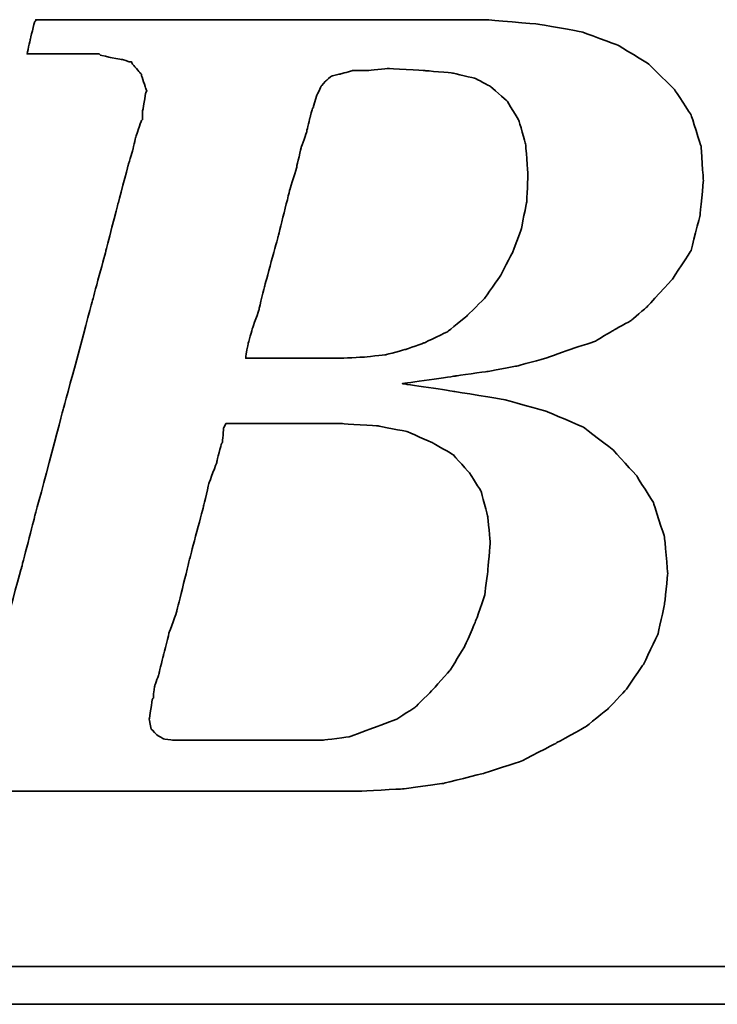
# Model space of a CAD drawing. Header units: millimetres. Extents: x -198 to -55, y 39 to 129.
# Tile 30 of 58: x -116.02 to -114.91, y 92.2 to 93.77. Entities that reach past the tile are written whole.
import ezdxf

# ---------------------------------------------------------------- set-up
doc = ezdxf.new("R2010")
doc.units = ezdxf.units.MM
doc.header["$LTSCALE"] = 0.1
doc.layers.add('DIM', color=4, linetype='CONTINUOUS')
doc.layers.add('layer 1', color=7, linetype='CONTINUOUS')

# ---------------------------------------------------------------- blocks, each defined once
blk = doc.blocks.new('TBI MOTION logo(完整正式版)')
at = {"layer": 'layer 1', "color": 22, "lineweight": 35}
for points, knots in [([(-64.65375, -6.86375), (-64.65375, -6.86375), (-64.84375, -7.29625), (-64.84375, -7.29625), (-64.84375, -7.29625), (-64.84375, -7.29625), (-64.86875, -7.34375), (-64.86875, -7.34375), (-64.86875, -7.34375), (-64.86875, -7.34375), (-64.86875, -7.36875), (-64.86875, -7.36875), (-64.86875, -7.36875), (-64.86875, -7.36875), (-65.15375, -7.65375), (-65.15375, -7.65375), (-65.15375, -7.65375), (-65.15375, -7.65375), (-65.17875, -7.65375), (-65.17875, -7.65375), (-65.17875, -7.65375), (-65.17875, -7.65375), (-65.20375, -7.67875), (-65.20375, -7.67875), (-65.20375, -7.67875), (-65.20375, -7.67875), (-65.58875, -7.87125), (-65.58875, -7.87125), (-65.58875, -7.87125), (-65.58875, -7.87125), (-65.63375, -7.87125), (-65.63375, -7.87125), (-65.63375, -7.87125), (-65.63375, -7.87125), (-65.65875, -7.89375), (-65.65875, -7.89375), (-65.65875, -7.89375), (-65.65875, -7.89375), (-66.09375, -7.94375), (-66.09375, -7.94375), (-66.09375, -7.94375), (-66.09375, -7.94375), (-66.11375, -7.94375), (-66.11375, -7.94375), (-66.11375, -7.94375), (-66.11375, -7.94375), (-66.16375, -7.94375), (-66.16375, -7.94375), (-66.16375, -7.94375), (-66.16375, -7.94375), (-66.30875, -7.94375), (-66.30875, -7.94375), (-66.30875, -7.94375), (-66.30875, -7.94375), (-66.69375, -7.94375), (-66.69375, -7.94375), (-66.69375, -7.94375), (-66.69375, -7.94375), (-67.07375, -7.94375), (-67.07375, -7.94375), (-67.07375, -7.94375), (-67.07375, -7.94375), (-67.12375, -7.94375), (-67.12375, -7.94375), (-67.12375, -7.94375), (-67.12375, -7.94375), (-67.12375, -7.96625), (-67.12375, -7.96625), (-67.12375, -7.96625), (-67.12375, -7.96625), (-67.14875, -7.99125), (-67.14875, -7.99125), (-67.14875, -7.99125), (-67.14875, -7.99125), (-67.24375, -8.34875), (-67.24375, -8.34875), (-67.24375, -8.34875), (-67.24375, -8.34875), (-67.31375, -8.68625), (-67.31375, -8.68625), (-67.31375, -8.68625), (-67.31375, -8.68625), (-67.26875, -8.68625), (-67.26875, -8.68625), (-67.26875, -8.68625), (-67.26875, -8.68625), (-67.07375, -8.68625), (-67.07375, -8.68625), (-67.07375, -8.68625), (-67.07375, -8.68625), (-66.54875, -8.68625), (-66.54875, -8.68625), (-66.54875, -8.68625), (-66.54875, -8.68625), (-65.82625, -8.68625), (-65.82625, -8.68625), (-65.82625, -8.68625), (-65.82625, -8.68625), (-65.01375, -8.68625), (-65.01375, -8.68625), (-65.01375, -8.68625), (-65.01375, -8.68625), (-64.05375, -8.68625), (-64.05375, -8.68625), (-64.05375, -8.68625), (-64.05375, -8.68625), (-62.08375, -8.68625), (-62.08375, -8.68625), (-62.08375, -8.68625), (-62.08375, -8.68625), (-60.06875, -8.68625), (-60.06875, -8.68625), (-60.06875, -8.68625), (-60.06875, -8.68625), (-59.10875, -8.68625), (-59.10875, -8.68625), (-59.10875, -8.68625), (-59.10875, -8.68625), (-58.29375, -8.68625), (-58.29375, -8.68625), (-58.29375, -8.68625), (-58.29375, -8.68625), (-57.57375, -8.68625), (-57.57375, -8.68625), (-57.57375, -8.68625), (-57.57375, -8.68625), (-57.04875, -8.68625), (-57.04875, -8.68625), (-57.04875, -8.68625), (-57.04875, -8.68625), (-56.85375, -8.68625), (-56.85375, -8.68625), (-56.85375, -8.68625), (-56.85375, -8.68625), (-56.70875, -8.68625), (-56.70875, -8.68625), (-56.70875, -8.68625), (-56.70875, -8.68625), (-56.61375, -8.68625), (-56.61375, -8.68625), (-56.61375, -8.68625), (-56.61375, -8.68625), (-56.56875, -8.68625), (-56.56875, -8.68625), (-56.56875, -8.68625), (-56.56875, -8.68625), (-55.65375, -8.63875), (-55.65375, -8.63875), (-55.65375, -8.63875), (-55.65375, -8.63875), (-54.76875, -8.51875), (-54.76875, -8.51875), (-54.76875, -8.51875), (-54.76875, -8.51875), (-53.90375, -8.30375), (-53.90375, -8.30375), (-53.90375, -8.30375), (-53.90375, -8.30375), (-53.08875, -8.03875), (-53.08875, -8.03875), (-53.08875, -8.03875), (-53.08875, -8.03875), (-52.34375, -7.65375), (-52.34375, -7.65375), (-52.34375, -7.65375), (-52.34375, -7.65375), (-51.69875, -7.29625), (-51.69875, -7.29625), (-51.69875, -7.29625), (-51.69875, -7.29625), (-51.21875, -6.91125), (-51.21875, -6.91125), (-51.21875, -6.91125), (-51.21875, -6.91125), (-50.83375, -6.50375), (-50.83375, -6.50375), (-50.83375, -6.50375), (-50.83375, -6.50375), (-50.44875, -5.94875), (-50.44875, -5.94875), (-50.44875, -5.94875), (-50.44875, -5.94875), (-50.13875, -5.30375), (-50.13875, -5.30375), (-50.13875, -5.30375), (-50.13875, -5.30375), (-49.99375, -4.65375), (-49.99375, -4.65375), (-49.99375, -4.65375), (-49.99375, -4.65375), (-49.92375, -3.98375), (-49.92375, -3.98375), (-49.92375, -3.98375), (-49.92375, -3.98375), (-49.99375, -3.19374), (-49.99375, -3.19374), (-49.99375, -3.19374), (-49.99375, -3.19374), (-50.23374, -2.44874), (-50.23374, -2.44874), (-50.23374, -2.44874), (-50.23374, -2.44874), (-50.59375, -1.87374), (-50.59375, -1.87374), (-50.59375, -1.87374), (-50.59375, -1.87374), (-51.09875, -1.31874), (-51.09875, -1.31874), (-51.09875, -1.31874), (-51.09875, -1.31874), (-51.74375, -0.81875), (-51.74375, -0.81875), (-51.74375, -0.81875), (-51.74375, -0.81875), (-52.53875, -0.48125), (-52.53875, -0.48125), (-52.53875, -0.48125), (-52.53875, -0.48125), (-53.47375, -0.21875), (-53.47375, -0.21875), (-53.47375, -0.21875), (-53.47375, -0.21875), (-54.52875, -0.04874), (-54.52875, -0.04874), (-54.52875, -0.04874), (-54.52875, -0.04874), (-55.65375, 0.12125), (-55.65375, 0.12125), (-55.65375, 0.12125), (-55.65375, 0.12125), (-54.50375, 0.28624), (-54.50375, 0.28624), (-54.50375, 0.28624), (-54.50375, 0.28624), (-53.83375, 0.38124), (-53.83375, 0.38124), (-53.83375, 0.38124), (-53.83375, 0.38124), (-53.18375, 0.50125), (-53.18375, 0.50125), (-53.18375, 0.50125), (-53.18375, 0.50125), (-52.55875, 0.66874), (-52.55875, 0.66874), (-52.55875, 0.66874), (-52.55875, 0.66874), (-52.03375, 0.86124), (-52.03375, 0.86124), (-52.03375, 0.86124), (-52.03375, 0.86124), (-51.50374, 1.03124), (-51.50374, 1.03124), (-51.50374, 1.03124), (-51.50374, 1.03124), (-51.09875, 1.27125), (-51.09875, 1.27125), (-51.09875, 1.27125), (-51.09875, 1.27125), (-50.71375, 1.48624), (-50.71375, 1.48624), (-50.71375, 1.48624), (-50.71375, 1.48624), (-50.37625, 1.77625), (-50.37625, 1.77625), (-50.37625, 1.77625), (-50.37625, 1.77625), (-49.82375, 2.37625), (-49.82375, 2.37625), (-49.82375, 2.37625), (-49.82375, 2.37625), (-49.41875, 2.99625), (-49.41875, 2.99625), (-49.41875, 2.99625), (-49.41875, 2.99625), (-49.22375, 3.76625), (-49.22375, 3.76625), (-49.22375, 3.76625), (-49.22375, 3.76625), (-49.15375, 4.50874), (-49.15375, 4.50874), (-49.15375, 4.50874), (-49.15375, 4.50874), (-49.20375, 5.25125), (-49.20375, 5.25125), (-49.20375, 5.25125), (-49.20375, 5.25125), (-49.41875, 5.92625), (-49.41875, 5.92625), (-49.41875, 5.92625), (-49.41875, 5.92625), (-49.77875, 6.47625), (-49.77875, 6.47625), (-49.77875, 6.47625), (-49.77875, 6.47625), (-50.33125, 7.02624), (-50.33125, 7.02624), (-50.33125, 7.02624), (-50.33125, 7.02624), (-51.00125, 7.43625), (-51.00125, 7.43625), (-51.00125, 7.43625), (-51.00125, 7.43625), (-51.79375, 7.72625), (-51.79375, 7.72625), (-51.79375, 7.72625), (-51.79375, 7.72625), (-52.72875, 7.89124), (-52.72875, 7.89124), (-52.72875, 7.89124), (-52.72875, 7.89124), (-53.83375, 7.98625), (-53.83375, 7.98625), (-53.83375, 7.98625), (-53.83375, 7.98625), (-53.92875, 7.98625), (-53.92875, 7.98625), (-53.92875, 7.98625), (-53.92875, 7.98625), (-54.26375, 7.98625), (-54.26375, 7.98625), (-54.26375, 7.98625), (-54.26375, 7.98625), (-54.74375, 7.98625), (-54.74375, 7.98625), (-54.74375, 7.98625), (-54.74375, 7.98625), (-55.36875, 7.98625), (-55.36875, 7.98625), (-55.36875, 7.98625), (-55.36875, 7.98625), (-56.13375, 7.98625), (-56.13375, 7.98625), (-56.13375, 7.98625), (-56.13375, 7.98625), (-56.94875, 7.98625), (-56.94875, 7.98625), (-56.94875, 7.98625), (-56.94875, 7.98625), (-58.77625, 7.98625), (-58.77625, 7.98625), (-58.77625, 7.98625), (-58.77625, 7.98625), (-60.59875, 7.98625), (-60.59875, 7.98625), (-60.59875, 7.98625), (-60.59875, 7.98625), (-61.41375, 7.98625), (-61.41375, 7.98625), (-61.41375, 7.98625), (-61.41375, 7.98625), (-62.17875, 7.98625), (-62.17875, 7.98625), (-62.17875, 7.98625), (-62.17875, 7.98625), (-62.80375, 7.98625), (-62.80375, 7.98625), (-62.80375, 7.98625), (-62.80375, 7.98625), (-63.30625, 7.98625), (-63.30625, 7.98625), (-63.30625, 7.98625), (-63.30625, 7.98625), (-63.57375, 7.98625), (-63.57375, 7.98625), (-63.57375, 7.98625), (-63.57375, 7.98625), (-63.57375, 7.96375), (-63.57375, 7.96375), (-63.57375, 7.96375), (-63.57375, 7.96375), (-63.59875, 7.94125), (-63.59875, 7.94125), (-63.59875, 7.94125), (-63.59875, 7.94125), (-63.69375, 7.55625), (-63.69375, 7.55625), (-63.69375, 7.55625), (-63.69375, 7.55625), (-63.76375, 7.24624), (-63.76375, 7.24624), (-63.76375, 7.24624), (-63.76375, 7.24624), (-63.23875, 7.24624), (-63.23875, 7.24624), (-63.23875, 7.24624), (-63.23875, 7.24624), (-62.75875, 7.24624), (-62.75875, 7.24624), (-62.75875, 7.24624), (-62.75875, 7.24624), (-62.61125, 7.24624), (-62.61125, 7.24624), (-62.61125, 7.24624), (-62.61125, 7.24624), (-62.56625, 7.24624), (-62.56625, 7.24624), (-62.56625, 7.24624), (-62.56625, 7.24624), (-62.22875, 7.24624), (-62.22875, 7.24624), (-62.22875, 7.24624), (-62.22875, 7.24624), (-62.20375, 7.24624), (-62.20375, 7.24624), (-62.20375, 7.24624), (-62.20375, 7.24624), (-62.17875, 7.21875), (-62.17875, 7.21875), (-62.17875, 7.21875), (-62.17875, 7.21875), (-61.96375, 7.17125), (-61.96375, 7.17125), (-61.96375, 7.17125), (-61.96375, 7.17125), (-61.72375, 7.12624), (-61.72375, 7.12624), (-61.72375, 7.12624), (-61.72375, 7.12624), (-61.70375, 7.12624), (-61.70375, 7.12624), (-61.70375, 7.12624), (-61.70375, 7.12624), (-61.55875, 7.07624), (-61.55875, 7.07624), (-61.55875, 7.07624), (-61.55875, 7.07624), (-61.50875, 7.07624), (-61.50875, 7.07624), (-61.50875, 7.07624), (-61.50875, 7.07624), (-61.48375, 7.02624), (-61.48375, 7.02624), (-61.48375, 7.02624), (-61.48375, 7.02624), (-61.31875, 6.83375), (-61.31875, 6.83375), (-61.31875, 6.83375), (-61.31875, 6.83375), (-61.29375, 6.81125), (-61.29375, 6.81125), (-61.29375, 6.81125), (-61.29375, 6.81125), (-61.29375, 6.78625), (-61.29375, 6.78625), (-61.29375, 6.78625), (-61.29375, 6.78625), (-61.19875, 6.50124), (-61.19875, 6.50124), (-61.19875, 6.50124), (-61.19875, 6.50124), (-61.17375, 6.45124), (-61.17375, 6.45124), (-61.17375, 6.45124), (-61.17375, 6.45124), (-61.19875, 6.40625), (-61.19875, 6.40625), (-61.19875, 6.40625), (-61.19875, 6.40625), (-61.26875, 5.99624), (-61.26875, 5.99624), (-61.26875, 5.99624), (-61.26875, 5.99624), (-61.26875, 5.85125), (-61.26875, 5.85125), (-61.26875, 5.85125), (-61.26875, 5.85125), (-61.26875, 5.82625), (-61.26875, 5.82625), (-61.26875, 5.82625), (-61.26875, 5.82625), (-61.29375, 5.80625), (-61.29375, 5.80625), (-61.29375, 5.80625), (-61.29375, 5.80625), (-61.34125, 5.66125), (-61.34125, 5.66125), (-61.34125, 5.66125), (-61.34125, 5.66125), (-61.41375, 5.44625), (-61.41375, 5.44625), (-61.41375, 5.44625), (-61.41375, 5.44625), (-61.48375, 5.15625), (-61.48375, 5.15625), (-61.48375, 5.15625), (-61.48375, 5.15625), (-61.58375, 4.82124), (-61.58375, 4.82124), (-61.58375, 4.82124), (-61.58375, 4.82124), (-61.79875, 4.00375), (-61.79875, 4.00375), (-61.79875, 4.00375), (-61.79875, 4.00375), (-62.05875, 2.99625), (-62.05875, 2.99625), (-62.05875, 2.99625), (-62.05875, 2.99625), (-62.34875, 1.91625), (-62.34875, 1.91625), (-62.34875, 1.91625), (-62.34875, 1.91625), (-62.97375, -0.41124), (-62.97375, -0.41124), (-62.97375, -0.41124), (-62.97375, -0.41124), (-63.59875, -2.75875), (-63.59875, -2.75875), (-63.59875, -2.75875), (-63.59875, -2.75875), (-63.88375, -3.86374), (-63.88375, -3.86374), (-63.88375, -3.86374), (-63.88375, -3.86374), (-64.14875, -4.82374), (-64.14875, -4.82374), (-64.14875, -4.82374), (-64.14875, -4.82374), (-64.36375, -5.64125), (-64.36375, -5.64125), (-64.36375, -5.64125), (-64.36375, -5.64125), (-64.43625, -5.97625), (-64.43625, -5.97625), (-64.43625, -5.97625), (-64.43625, -5.97625), (-64.50875, -6.28625), (-64.50875, -6.28625), (-64.50875, -6.28625), (-64.50875, -6.28625), (-64.50875, -6.30875), (-64.50875, -6.30875), (-64.50875, -6.30875), (-64.50875, -6.30875), (-64.57875, -6.50375), (-64.57875, -6.50375), (-64.57875, -6.50375), (-64.57875, -6.50375), (-64.62875, -6.69625), (-64.62875, -6.69625), (-64.62875, -6.69625), (-64.62875, -6.69625), (-64.62875, -6.76875), (-64.62875, -6.76875), (-64.62875, -6.76875), (-64.62875, -6.76875), (-64.62875, -6.81375), (-64.62875, -6.81375), (-64.62875, -6.81375), (-64.62875, -6.81375), (-64.62875, -6.83875), (-64.62875, -6.83875), (-64.62875, -6.83875), (-64.62875, -6.83875), (-64.65375, -6.86375), (-64.65375, -6.86375)], [0, 0, 0, 0, 0.00719424, 0.00719424, 0.00719424, 0.00719425, 0.01438849, 0.01438849, 0.01438849, 0.0143885, 0.02158273, 0.02158273, 0.02158273, 0.02158274, 0.02877698, 0.02877698, 0.02877698, 0.02877699, 0.03597122, 0.03597122, 0.03597122, 0.03597123, 0.04316547, 0.04316547, 0.04316547, 0.04316548, 0.05035971, 0.05035971, 0.05035971, 0.05035972, 0.05755396, 0.05755396, 0.05755396, 0.05755397, 0.0647482, 0.0647482, 0.0647482, 0.06474821, 0.07194245, 0.07194245, 0.07194245, 0.07194246, 0.07913669, 0.07913669, 0.07913669, 0.0791367, 0.08633094, 0.08633094, 0.08633094, 0.08633095, 0.09352518, 0.09352518, 0.09352518, 0.09352519, 0.10071942, 0.10071942, 0.10071942, 0.10071943, 0.10791367, 0.10791367, 0.10791367, 0.10791368, 0.11510791, 0.11510791, 0.11510791, 0.11510792, 0.12230216, 0.12230216, 0.12230216, 0.12230217, 0.1294964, 0.1294964, 0.1294964, 0.12949641, 0.13669065, 0.13669065, 0.13669065, 0.13669066, 0.14388489, 0.14388489, 0.14388489, 0.1438849, 0.15107914, 0.15107914, 0.15107914, 0.15107915, 0.15827338, 0.15827338, 0.15827338, 0.15827339, 0.16546763, 0.16546763, 0.16546763, 0.16546764, 0.17266187, 0.17266187, 0.17266187, 0.17266188, 0.17985612, 0.17985612, 0.17985612, 0.17985613, 0.18705036, 0.18705036, 0.18705036, 0.18705037, 0.1942446, 0.1942446, 0.1942446, 0.19424461, 0.20143885, 0.20143885, 0.20143885, 0.20143886, 0.20863309, 0.20863309, 0.20863309, 0.2086331, 0.21582734, 0.21582734, 0.21582734, 0.21582735, 0.22302158, 0.22302158, 0.22302158, 0.22302159, 0.23021583, 0.23021583, 0.23021583, 0.23021584, 0.23741007, 0.23741007, 0.23741007, 0.23741008, 0.24460432, 0.24460432, 0.24460432, 0.24460433, 0.25179856, 0.25179856, 0.25179856, 0.25179857, 0.25899281, 0.25899281, 0.25899281, 0.25899282, 0.26618705, 0.26618705, 0.26618705, 0.26618706, 0.27338129, 0.27338129, 0.27338129, 0.2733813, 0.28057554, 0.28057554, 0.28057554, 0.28057555, 0.28776978, 0.28776978, 0.28776978, 0.28776979, 0.29496403, 0.29496403, 0.29496403, 0.29496404, 0.30215827, 0.30215827, 0.30215827, 0.30215828, 0.30935252, 0.30935252, 0.30935252, 0.30935253, 0.31654676, 0.31654676, 0.31654676, 0.31654677, 0.32374101, 0.32374101, 0.32374101, 0.32374102, 0.33093525, 0.33093525, 0.33093525, 0.33093526, 0.3381295, 0.3381295, 0.3381295, 0.33812951, 0.34532374, 0.34532374, 0.34532374, 0.34532375, 0.35251799, 0.35251799, 0.35251799, 0.352518, 0.35971223, 0.35971223, 0.35971223, 0.35971224, 0.36690647, 0.36690647, 0.36690647, 0.36690648, 0.37410072, 0.37410072, 0.37410072, 0.37410073, 0.38129496, 0.38129496, 0.38129496, 0.38129497, 0.38848921, 0.38848921, 0.38848921, 0.38848922, 0.39568345, 0.39568345, 0.39568345, 0.39568346, 0.4028777, 0.4028777, 0.4028777, 0.40287771, 0.41007194, 0.41007194, 0.41007194, 0.41007195, 0.41726619, 0.41726619, 0.41726619, 0.4172662, 0.42446043, 0.42446043, 0.42446043, 0.42446044, 0.43165468, 0.43165468, 0.43165468, 0.43165469, 0.43884892, 0.43884892, 0.43884892, 0.43884893, 0.44604317, 0.44604317, 0.44604317, 0.44604318, 0.45323741, 0.45323741, 0.45323741, 0.45323742, 0.46043165, 0.46043165, 0.46043165, 0.46043166, 0.4676259, 0.4676259, 0.4676259, 0.46762591, 0.47482014, 0.47482014, 0.47482014, 0.47482015, 0.48201439, 0.48201439, 0.48201439, 0.4820144, 0.48920863, 0.48920863, 0.48920863, 0.48920864, 0.49640288, 0.49640288, 0.49640288, 0.49640289, 0.50359712, 0.50359712, 0.50359712, 0.50359713, 0.51079137, 0.51079137, 0.51079137, 0.51079138, 0.51798561, 0.51798561, 0.51798561, 0.51798562, 0.52517986, 0.52517986, 0.52517986, 0.52517987, 0.5323741, 0.5323741, 0.5323741, 0.53237411, 0.53956835, 0.53956835, 0.53956835, 0.53956836, 0.54676259, 0.54676259, 0.54676259, 0.5467626, 0.55395683, 0.55395683, 0.55395683, 0.55395684, 0.56115108, 0.56115108, 0.56115108, 0.56115109, 0.56834532, 0.56834532, 0.56834532, 0.56834533, 0.57553957, 0.57553957, 0.57553957, 0.57553958, 0.58273381, 0.58273381, 0.58273381, 0.58273382, 0.58992806, 0.58992806, 0.58992806, 0.58992807, 0.5971223, 0.5971223, 0.5971223, 0.59712231, 0.60431655, 0.60431655, 0.60431655, 0.60431656, 0.61151079, 0.61151079, 0.61151079, 0.6115108, 0.61870504, 0.61870504, 0.61870504, 0.61870505, 0.62589928, 0.62589928, 0.62589928, 0.62589929, 0.63309353, 0.63309353, 0.63309353, 0.63309354, 0.64028777, 0.64028777, 0.64028777, 0.64028778, 0.64748201, 0.64748201, 0.64748201, 0.64748202, 0.65467626, 0.65467626, 0.65467626, 0.65467627, 0.6618705, 0.6618705, 0.6618705, 0.66187051, 0.66906475, 0.66906475, 0.66906475, 0.66906476, 0.67625899, 0.67625899, 0.67625899, 0.676259, 0.68345324, 0.68345324, 0.68345324, 0.68345325, 0.69064748, 0.69064748, 0.69064748, 0.69064749, 0.69784173, 0.69784173, 0.69784173, 0.69784174, 0.70503597, 0.70503597, 0.70503597, 0.70503598, 0.71223022, 0.71223022, 0.71223022, 0.71223023, 0.71942446, 0.71942446, 0.71942446, 0.71942447, 0.72661871, 0.72661871, 0.72661871, 0.72661872, 0.73381295, 0.73381295, 0.73381295, 0.73381296, 0.74100719, 0.74100719, 0.74100719, 0.7410072, 0.74820144, 0.74820144, 0.74820144, 0.74820145, 0.75539568, 0.75539568, 0.75539568, 0.75539569, 0.76258993, 0.76258993, 0.76258993, 0.76258994, 0.76978417, 0.76978417, 0.76978417, 0.76978418, 0.77697842, 0.77697842, 0.77697842, 0.77697843, 0.78417266, 0.78417266, 0.78417266, 0.78417267, 0.79136691, 0.79136691, 0.79136691, 0.79136692, 0.79856115, 0.79856115, 0.79856115, 0.79856116, 0.8057554, 0.8057554, 0.8057554, 0.80575541, 0.81294964, 0.81294964, 0.81294964, 0.81294965, 0.82014388, 0.82014388, 0.82014388, 0.82014389, 0.82733813, 0.82733813, 0.82733813, 0.82733814, 0.83453237, 0.83453237, 0.83453237, 0.83453238, 0.84172662, 0.84172662, 0.84172662, 0.84172663, 0.84892086, 0.84892086, 0.84892086, 0.84892087, 0.85611511, 0.85611511, 0.85611511, 0.85611512, 0.86330935, 0.86330935, 0.86330935, 0.86330936, 0.8705036, 0.8705036, 0.8705036, 0.87050361, 0.87769784, 0.87769784, 0.87769784, 0.87769785, 0.88489209, 0.88489209, 0.88489209, 0.8848921, 0.89208633, 0.89208633, 0.89208633, 0.89208634, 0.89928058, 0.89928058, 0.89928058, 0.89928059, 0.90647482, 0.90647482, 0.90647482, 0.90647483, 0.91366906, 0.91366906, 0.91366906, 0.91366907, 0.92086331, 0.92086331, 0.92086331, 0.92086332, 0.92805755, 0.92805755, 0.92805755, 0.92805756, 0.9352518, 0.9352518, 0.9352518, 0.93525181, 0.94244604, 0.94244604, 0.94244604, 0.94244605, 0.94964029, 0.94964029, 0.94964029, 0.9496403, 0.95683453, 0.95683453, 0.95683453, 0.95683454, 0.96402878, 0.96402878, 0.96402878, 0.96402879, 0.97122302, 0.97122302, 0.97122302, 0.97122303, 0.97841727, 0.97841727, 0.97841727, 0.97841728, 0.98561151, 0.98561151, 0.98561151, 0.98561152, 0.99280576, 0.99280576, 0.99280576, 0.99280577, 1, 1, 1, 1]), ([(-57.50375, 6.35625), (-57.50375, 6.35625), (-57.57375, 6.11625), (-57.57375, 6.11625), (-57.57375, 6.11625), (-57.57375, 6.11625), (-57.57375, 6.09125), (-57.57375, 6.09125), (-57.57375, 6.09125), (-57.57375, 6.09125), (-57.59875, 6.06625), (-57.59875, 6.06625), (-57.59875, 6.06625), (-57.59875, 6.06625), (-57.64875, 5.87625), (-57.64875, 5.87625), (-57.64875, 5.87625), (-57.64875, 5.87625), (-57.71875, 5.58875), (-57.71875, 5.58875), (-57.71875, 5.58875), (-57.71875, 5.58875), (-57.71875, 5.56625), (-57.71875, 5.56625), (-57.71875, 5.56625), (-57.71875, 5.56625), (-57.83875, 5.23125), (-57.83875, 5.23125), (-57.83875, 5.23125), (-57.83875, 5.23125), (-57.93625, 4.82124), (-57.93625, 4.82124), (-57.93625, 4.82124), (-57.93625, 4.82124), (-57.93625, 4.79624), (-57.93625, 4.79624), (-57.93625, 4.79624), (-57.93625, 4.79624), (-58.07875, 4.34125), (-58.07875, 4.34125), (-58.07875, 4.34125), (-58.07875, 4.34125), (-58.34375, 3.28625), (-58.34375, 3.28625), (-58.34375, 3.28625), (-58.34375, 3.28625), (-58.62875, 2.23124), (-58.62875, 2.23124), (-58.62875, 2.23124), (-58.62875, 2.23124), (-58.74875, 1.75125), (-58.74875, 1.75125), (-58.74875, 1.75125), (-58.74875, 1.75125), (-58.74875, 1.72625), (-58.74875, 1.72625), (-58.74875, 1.72625), (-58.74875, 1.72625), (-58.89375, 1.31625), (-58.89375, 1.31625), (-58.89375, 1.31625), (-58.89375, 1.31625), (-58.98875, 0.98124), (-58.98875, 0.98124), (-58.98875, 0.98124), (-58.98875, 0.98124), (-59.03875, 0.71625), (-59.03875, 0.71625), (-59.03875, 0.71625), (-59.03875, 0.71625), (-59.03875, 0.66874), (-59.03875, 0.66874), (-59.03875, 0.66874), (-59.03875, 0.66874), (-58.91875, 0.66874), (-58.91875, 0.66874), (-58.91875, 0.66874), (-58.91875, 0.66874), (-58.53375, 0.66874), (-58.53375, 0.66874), (-58.53375, 0.66874), (-58.53375, 0.66874), (-58.10375, 0.66874), (-58.10375, 0.66874), (-58.10375, 0.66874), (-58.10375, 0.66874), (-57.66875, 0.66874), (-57.66875, 0.66874), (-57.66875, 0.66874), (-57.66875, 0.66874), (-57.33375, 0.66874), (-57.33375, 0.66874), (-57.33375, 0.66874), (-57.33375, 0.66874), (-57.09375, 0.66874), (-57.09375, 0.66874), (-57.09375, 0.66874), (-57.09375, 0.66874), (-56.99875, 0.66874), (-56.99875, 0.66874), (-56.99875, 0.66874), (-56.99875, 0.66874), (-56.49375, 0.69374), (-56.49375, 0.69374), (-56.49375, 0.69374), (-56.49375, 0.69374), (-56.01375, 0.74374), (-56.01375, 0.74374), (-56.01375, 0.74374), (-56.01375, 0.74374), (-55.58375, 0.86124), (-55.58375, 0.86124), (-55.58375, 0.86124), (-55.58375, 0.86124), (-55.17375, 1.00624), (-55.17375, 1.00624), (-55.17375, 1.00624), (-55.17375, 1.00624), (-54.67375, 1.24625), (-54.67375, 1.24625), (-54.67375, 1.24625), (-54.67375, 1.24625), (-54.26375, 1.58124), (-54.26375, 1.58124), (-54.26375, 1.58124), (-54.26375, 1.58124), (-53.87875, 1.96374), (-53.87875, 1.96374), (-53.87875, 1.96374), (-53.87875, 1.96374), (-53.54375, 2.44625), (-53.54375, 2.44625), (-53.54375, 2.44625), (-53.54375, 2.44625), (-53.27875, 2.95125), (-53.27875, 2.95125), (-53.27875, 2.95125), (-53.27875, 2.95125), (-53.08875, 3.45124), (-53.08875, 3.45124), (-53.08875, 3.45124), (-53.08875, 3.45124), (-52.96875, 4.05124), (-52.96875, 4.05124), (-52.96875, 4.05124), (-52.96875, 4.05124), (-52.94375, 4.65125), (-52.94375, 4.65125), (-52.94375, 4.65125), (-52.94375, 4.65125), (-52.99375, 5.30125), (-52.99375, 5.30125), (-52.99375, 5.30125), (-52.99375, 5.30125), (-53.13875, 5.80625), (-53.13875, 5.80625), (-53.13875, 5.80625), (-53.13875, 5.80625), (-53.39875, 6.23625), (-53.39875, 6.23625), (-53.39875, 6.23625), (-53.39875, 6.23625), (-53.75875, 6.54875), (-53.75875, 6.54875), (-53.75875, 6.54875), (-53.75875, 6.54875), (-54.07375, 6.71625), (-54.07375, 6.71625), (-54.07375, 6.71625), (-54.07375, 6.71625), (-54.57375, 6.83375), (-54.57375, 6.83375), (-54.57375, 6.83375), (-54.57375, 6.83375), (-55.17375, 6.88625), (-55.17375, 6.88625), (-55.17375, 6.88625), (-55.17375, 6.88625), (-55.96875, 6.93125), (-55.96875, 6.93125), (-55.96875, 6.93125), (-55.96875, 6.93125), (-56.39875, 6.88625), (-56.39875, 6.88625), (-56.39875, 6.88625), (-56.39875, 6.88625), (-56.42125, 6.88625), (-56.42125, 6.88625), (-56.42125, 6.88625), (-56.42125, 6.88625), (-56.73375, 6.88625), (-56.73375, 6.88625), (-56.73375, 6.88625), (-56.73375, 6.88625), (-56.99875, 6.81125), (-56.99875, 6.81125), (-56.99875, 6.81125), (-56.99875, 6.81125), (-57.02375, 6.81125), (-57.02375, 6.81125), (-57.02375, 6.81125), (-57.02375, 6.81125), (-57.18875, 6.76625), (-57.18875, 6.76625), (-57.18875, 6.76625), (-57.18875, 6.76625), (-57.30875, 6.66625), (-57.30875, 6.66625), (-57.30875, 6.66625), (-57.30875, 6.66625), (-57.40875, 6.54875), (-57.40875, 6.54875), (-57.40875, 6.54875), (-57.40875, 6.54875), (-57.50375, 6.35625), (-57.50375, 6.35625)], [0, 0, 0, 0, 0.01851852, 0.01851852, 0.01851852, 0.01851853, 0.03703704, 0.03703704, 0.03703704, 0.03703705, 0.05555556, 0.05555556, 0.05555556, 0.05555557, 0.07407407, 0.07407407, 0.07407407, 0.07407408, 0.09259259, 0.09259259, 0.09259259, 0.0925926, 0.11111111, 0.11111111, 0.11111111, 0.11111112, 0.12962963, 0.12962963, 0.12962963, 0.12962964, 0.14814815, 0.14814815, 0.14814815, 0.14814816, 0.16666667, 0.16666667, 0.16666667, 0.16666668, 0.18518519, 0.18518519, 0.18518519, 0.1851852, 0.2037037, 0.2037037, 0.2037037, 0.20370371, 0.22222222, 0.22222222, 0.22222222, 0.22222223, 0.24074074, 0.24074074, 0.24074074, 0.24074075, 0.25925926, 0.25925926, 0.25925926, 0.25925927, 0.27777778, 0.27777778, 0.27777778, 0.27777779, 0.2962963, 0.2962963, 0.2962963, 0.29629631, 0.31481481, 0.31481481, 0.31481481, 0.31481482, 0.33333333, 0.33333333, 0.33333333, 0.33333334, 0.35185185, 0.35185185, 0.35185185, 0.35185186, 0.37037037, 0.37037037, 0.37037037, 0.37037038, 0.38888889, 0.38888889, 0.38888889, 0.3888889, 0.40740741, 0.40740741, 0.40740741, 0.40740742, 0.42592593, 0.42592593, 0.42592593, 0.42592594, 0.44444444, 0.44444444, 0.44444444, 0.44444445, 0.46296296, 0.46296296, 0.46296296, 0.46296297, 0.48148148, 0.48148148, 0.48148148, 0.48148149, 0.5, 0.5, 0.5, 0.50000001, 0.51851852, 0.51851852, 0.51851852, 0.51851853, 0.53703704, 0.53703704, 0.53703704, 0.53703705, 0.55555556, 0.55555556, 0.55555556, 0.55555557, 0.57407407, 0.57407407, 0.57407407, 0.57407408, 0.59259259, 0.59259259, 0.59259259, 0.5925926, 0.61111111, 0.61111111, 0.61111111, 0.61111112, 0.62962963, 0.62962963, 0.62962963, 0.62962964, 0.64814815, 0.64814815, 0.64814815, 0.64814816, 0.66666667, 0.66666667, 0.66666667, 0.66666668, 0.68518519, 0.68518519, 0.68518519, 0.6851852, 0.7037037, 0.7037037, 0.7037037, 0.70370371, 0.72222222, 0.72222222, 0.72222222, 0.72222223, 0.74074074, 0.74074074, 0.74074074, 0.74074075, 0.75925926, 0.75925926, 0.75925926, 0.75925927, 0.77777778, 0.77777778, 0.77777778, 0.77777779, 0.7962963, 0.7962963, 0.7962963, 0.79629631, 0.81481481, 0.81481481, 0.81481481, 0.81481482, 0.83333333, 0.83333333, 0.83333333, 0.83333334, 0.85185185, 0.85185185, 0.85185185, 0.85185186, 0.87037037, 0.87037037, 0.87037037, 0.87037038, 0.88888889, 0.88888889, 0.88888889, 0.8888889, 0.90740741, 0.90740741, 0.90740741, 0.90740742, 0.92592593, 0.92592593, 0.92592593, 0.92592594, 0.94444444, 0.94444444, 0.94444444, 0.94444445, 0.96296296, 0.96296296, 0.96296296, 0.96296297, 0.98148148, 0.98148148, 0.98148148, 0.98148149, 1, 1, 1, 1]), ([(-61.03125, -6.57375), (-61.03125, -6.57375), (-61.03125, -6.67125), (-61.03125, -6.67125), (-61.03125, -6.67125), (-61.03125, -6.67125), (-61.05375, -6.69625), (-61.05375, -6.69625), (-61.05375, -6.69625), (-61.05375, -6.69625), (-61.12375, -7.12875), (-61.12375, -7.12875), (-61.12375, -7.12875), (-61.12375, -7.12875), (-61.07875, -7.34375), (-61.07875, -7.34375), (-61.07875, -7.34375), (-61.07875, -7.34375), (-60.93375, -7.48875), (-60.93375, -7.48875), (-60.93375, -7.48875), (-60.93375, -7.48875), (-60.81375, -7.55625), (-60.81375, -7.55625), (-60.81375, -7.55625), (-60.81375, -7.55625), (-60.62375, -7.58375), (-60.62375, -7.58375), (-60.62375, -7.58375), (-60.62375, -7.58375), (-60.30875, -7.58375), (-60.30875, -7.58375), (-60.30875, -7.58375), (-60.30875, -7.58375), (-59.97375, -7.58375), (-59.97375, -7.58375), (-59.97375, -7.58375), (-59.97375, -7.58375), (-59.87875, -7.58375), (-59.87875, -7.58375), (-59.87875, -7.58375), (-59.87875, -7.58375), (-59.63625, -7.58375), (-59.63625, -7.58375), (-59.63625, -7.58375), (-59.63625, -7.58375), (-58.96875, -7.58375), (-58.96875, -7.58375), (-58.96875, -7.58375), (-58.96875, -7.58375), (-58.29375, -7.58375), (-58.29375, -7.58375), (-58.29375, -7.58375), (-58.29375, -7.58375), (-58.05375, -7.58375), (-58.05375, -7.58375), (-58.05375, -7.58375), (-58.05375, -7.58375), (-57.98375, -7.58375), (-57.98375, -7.58375), (-57.98375, -7.58375), (-57.98375, -7.58375), (-57.35875, -7.58375), (-57.35875, -7.58375), (-57.35875, -7.58375), (-57.35875, -7.58375), (-56.78375, -7.50875), (-56.78375, -7.50875), (-56.78375, -7.50875), (-56.78375, -7.50875), (-56.27875, -7.31875), (-56.27875, -7.31875), (-56.27875, -7.31875), (-56.27875, -7.31875), (-55.77375, -7.12875), (-55.77375, -7.12875), (-55.77375, -7.12875), (-55.77375, -7.12875), (-55.36875, -6.86375), (-55.36875, -6.86375), (-55.36875, -6.86375), (-55.36875, -6.86375), (-55.00875, -6.50375), (-55.00875, -6.50375), (-55.00875, -6.50375), (-55.00875, -6.50375), (-54.62375, -6.06875), (-54.62375, -6.06875), (-54.62375, -6.06875), (-54.62375, -6.06875), (-54.31375, -5.56875), (-54.31375, -5.56875), (-54.31375, -5.56875), (-54.31375, -5.56875), (-54.07375, -5.01625), (-54.07375, -5.01625), (-54.07375, -5.01625), (-54.07375, -5.01625), (-53.87875, -4.46374), (-53.87875, -4.46374), (-53.87875, -4.46374), (-53.87875, -4.46374), (-53.80875, -3.91375), (-53.80875, -3.91375), (-53.80875, -3.91375), (-53.80875, -3.91375), (-53.75875, -3.31375), (-53.75875, -3.31375), (-53.75875, -3.31375), (-53.75875, -3.31375), (-53.80875, -2.75875), (-53.80875, -2.75875), (-53.80875, -2.75875), (-53.80875, -2.75875), (-53.95375, -2.20875), (-53.95375, -2.20875), (-53.95375, -2.20875), (-53.95375, -2.20875), (-54.19375, -1.82625), (-54.19375, -1.82625), (-54.19375, -1.82625), (-54.19375, -1.82625), (-54.55375, -1.41875), (-54.55375, -1.41875), (-54.55375, -1.41875), (-54.55375, -1.41875), (-55.00875, -1.15125), (-55.00875, -1.15125), (-55.00875, -1.15125), (-55.00875, -1.15125), (-55.56125, -0.91375), (-55.56125, -0.91375), (-55.56125, -0.91375), (-55.56125, -0.91375), (-56.18125, -0.79375), (-56.18125, -0.79375), (-56.18125, -0.79375), (-56.18125, -0.79375), (-56.94875, -0.74374), (-56.94875, -0.74374), (-56.94875, -0.74374), (-56.94875, -0.74374), (-56.99875, -0.74374), (-56.99875, -0.74374), (-56.99875, -0.74374), (-56.99875, -0.74374), (-57.09375, -0.74374), (-57.09375, -0.74374), (-57.09375, -0.74374), (-57.09375, -0.74374), (-57.38375, -0.74374), (-57.38375, -0.74374), (-57.38375, -0.74374), (-57.38375, -0.74374), (-57.76875, -0.74374), (-57.76875, -0.74374), (-57.76875, -0.74374), (-57.76875, -0.74374), (-58.24625, -0.74374), (-58.24625, -0.74374), (-58.24625, -0.74374), (-58.24625, -0.74374), (-58.72875, -0.74374), (-58.72875, -0.74374), (-58.72875, -0.74374), (-58.72875, -0.74374), (-59.20875, -0.74374), (-59.20875, -0.74374), (-59.20875, -0.74374), (-59.20875, -0.74374), (-59.46875, -0.74374), (-59.46875, -0.74374), (-59.46875, -0.74374), (-59.46875, -0.74374), (-59.51625, -0.83875), (-59.51625, -0.83875), (-59.51625, -0.83875), (-59.51625, -0.83875), (-59.54375, -1.15125), (-59.54375, -1.15125), (-59.54375, -1.15125), (-59.54375, -1.15125), (-59.56375, -1.17874), (-59.56375, -1.17874), (-59.56375, -1.17874), (-59.56375, -1.17874), (-59.66375, -1.55875), (-59.66375, -1.55875), (-59.66375, -1.55875), (-59.66375, -1.55875), (-59.66375, -1.58375), (-59.66375, -1.58375), (-59.66375, -1.58375), (-59.66375, -1.58375), (-59.82875, -2.01874), (-59.82875, -2.01874), (-59.82875, -2.01874), (-59.82875, -2.01874), (-59.94875, -2.52125), (-59.94875, -2.52125), (-59.94875, -2.52125), (-59.94875, -2.52125), (-60.23875, -3.62375), (-60.23875, -3.62375), (-60.23875, -3.62375), (-60.23875, -3.62375), (-60.52375, -4.77624), (-60.52375, -4.77624), (-60.52375, -4.77624), (-60.52375, -4.77624), (-60.52375, -4.79874), (-60.52375, -4.79874), (-60.52375, -4.79874), (-60.52375, -4.79874), (-60.69125, -5.25375), (-60.69125, -5.25375), (-60.69125, -5.25375), (-60.69125, -5.25375), (-60.81375, -5.73625), (-60.81375, -5.73625), (-60.81375, -5.73625), (-60.81375, -5.73625), (-60.90875, -6.11875), (-60.90875, -6.11875), (-60.90875, -6.11875), (-60.90875, -6.11875), (-60.90875, -6.14375), (-60.90875, -6.14375), (-60.90875, -6.14375), (-60.90875, -6.14375), (-61.00375, -6.40875), (-61.00375, -6.40875), (-61.00375, -6.40875), (-61.00375, -6.40875), (-61.03125, -6.57375), (-61.03125, -6.57375)], [0, 0, 0, 0, 0.01694915, 0.01694915, 0.01694915, 0.01694916, 0.03389831, 0.03389831, 0.03389831, 0.03389832, 0.05084746, 0.05084746, 0.05084746, 0.05084747, 0.06779661, 0.06779661, 0.06779661, 0.06779662, 0.08474576, 0.08474576, 0.08474576, 0.08474577, 0.10169492, 0.10169492, 0.10169492, 0.10169493, 0.11864407, 0.11864407, 0.11864407, 0.11864408, 0.13559322, 0.13559322, 0.13559322, 0.13559323, 0.15254237, 0.15254237, 0.15254237, 0.15254238, 0.16949153, 0.16949153, 0.16949153, 0.16949154, 0.18644068, 0.18644068, 0.18644068, 0.18644069, 0.20338983, 0.20338983, 0.20338983, 0.20338984, 0.22033898, 0.22033898, 0.22033898, 0.22033899, 0.23728814, 0.23728814, 0.23728814, 0.23728815, 0.25423729, 0.25423729, 0.25423729, 0.2542373, 0.27118644, 0.27118644, 0.27118644, 0.27118645, 0.28813559, 0.28813559, 0.28813559, 0.2881356, 0.30508475, 0.30508475, 0.30508475, 0.30508476, 0.3220339, 0.3220339, 0.3220339, 0.32203391, 0.33898305, 0.33898305, 0.33898305, 0.33898306, 0.3559322, 0.3559322, 0.3559322, 0.35593221, 0.37288136, 0.37288136, 0.37288136, 0.37288137, 0.38983051, 0.38983051, 0.38983051, 0.38983052, 0.40677966, 0.40677966, 0.40677966, 0.40677967, 0.42372881, 0.42372881, 0.42372881, 0.42372882, 0.44067797, 0.44067797, 0.44067797, 0.44067798, 0.45762712, 0.45762712, 0.45762712, 0.45762713, 0.47457627, 0.47457627, 0.47457627, 0.47457628, 0.49152542, 0.49152542, 0.49152542, 0.49152543, 0.50847458, 0.50847458, 0.50847458, 0.50847459, 0.52542373, 0.52542373, 0.52542373, 0.52542374, 0.54237288, 0.54237288, 0.54237288, 0.54237289, 0.55932203, 0.55932203, 0.55932203, 0.55932204, 0.57627119, 0.57627119, 0.57627119, 0.5762712, 0.59322034, 0.59322034, 0.59322034, 0.59322035, 0.61016949, 0.61016949, 0.61016949, 0.6101695, 0.62711864, 0.62711864, 0.62711864, 0.62711865, 0.6440678, 0.6440678, 0.6440678, 0.64406781, 0.66101695, 0.66101695, 0.66101695, 0.66101696, 0.6779661, 0.6779661, 0.6779661, 0.67796611, 0.69491525, 0.69491525, 0.69491525, 0.69491526, 0.71186441, 0.71186441, 0.71186441, 0.71186442, 0.72881356, 0.72881356, 0.72881356, 0.72881357, 0.74576271, 0.74576271, 0.74576271, 0.74576272, 0.76271186, 0.76271186, 0.76271186, 0.76271187, 0.77966102, 0.77966102, 0.77966102, 0.77966103, 0.79661017, 0.79661017, 0.79661017, 0.79661018, 0.81355932, 0.81355932, 0.81355932, 0.81355933, 0.83050847, 0.83050847, 0.83050847, 0.83050848, 0.84745763, 0.84745763, 0.84745763, 0.84745764, 0.86440678, 0.86440678, 0.86440678, 0.86440679, 0.88135593, 0.88135593, 0.88135593, 0.88135594, 0.89830508, 0.89830508, 0.89830508, 0.89830509, 0.91525424, 0.91525424, 0.91525424, 0.91525425, 0.93220339, 0.93220339, 0.93220339, 0.9322034, 0.94915254, 0.94915254, 0.94915254, 0.94915255, 0.96610169, 0.96610169, 0.96610169, 0.9661017, 0.98305085, 0.98305085, 0.98305085, 0.98305086, 1, 1, 1, 1]), ([(75.90875, -9.47875), (75.90875, -9.47875), (75.90875, -12.28625), (75.90875, -12.28625), (75.90875, -12.28625), (75.90875, -12.28625), (75.90875, -12.47875), (75.90875, -12.47875), (75.90875, -12.47875), (75.90875, -12.47875), (75.71625, -12.47875), (75.71625, -12.47875), (75.71625, -12.47875), (75.71625, -12.47875), (-88.32875, -12.47875), (-88.32875, -12.47875), (-88.32875, -12.47875), (-88.32875, -12.47875), (-88.32875, -13.29375), (-88.32875, -13.29375), (-88.32875, -13.29375), (-88.32875, -13.29375), (82.89125, -13.29375), (82.89125, -13.29375), (82.89125, -13.29375), (82.89125, -13.29375), (75.90875, -9.47875), (75.90875, -9.47875)], [0, 0, 0, 0, 0.14285714, 0.14285714, 0.14285714, 0.14285715, 0.28571429, 0.28571429, 0.28571429, 0.2857143, 0.42857143, 0.42857143, 0.42857143, 0.42857144, 0.57142857, 0.57142857, 0.57142857, 0.57142858, 0.71428571, 0.71428571, 0.71428571, 0.71428572, 0.85714286, 0.85714286, 0.85714286, 0.85714287, 1, 1, 1, 1])]:
    blk.add_open_spline(points, degree=3, knots=knots, dxfattribs=at)

msp = doc.modelspace()

# ---------------------------------------------------------------- block references
at = {"layer": 'DIM', "color": 7, "xscale": 0.07355782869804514, "yscale": 0.07355782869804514, "zscale": 0.07355782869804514}
msp.add_blockref('TBI MOTION logo(完整正式版)', (-111.3154, 93.1781), dxfattribs=at)

doc.saveas('drawing.dxf')
